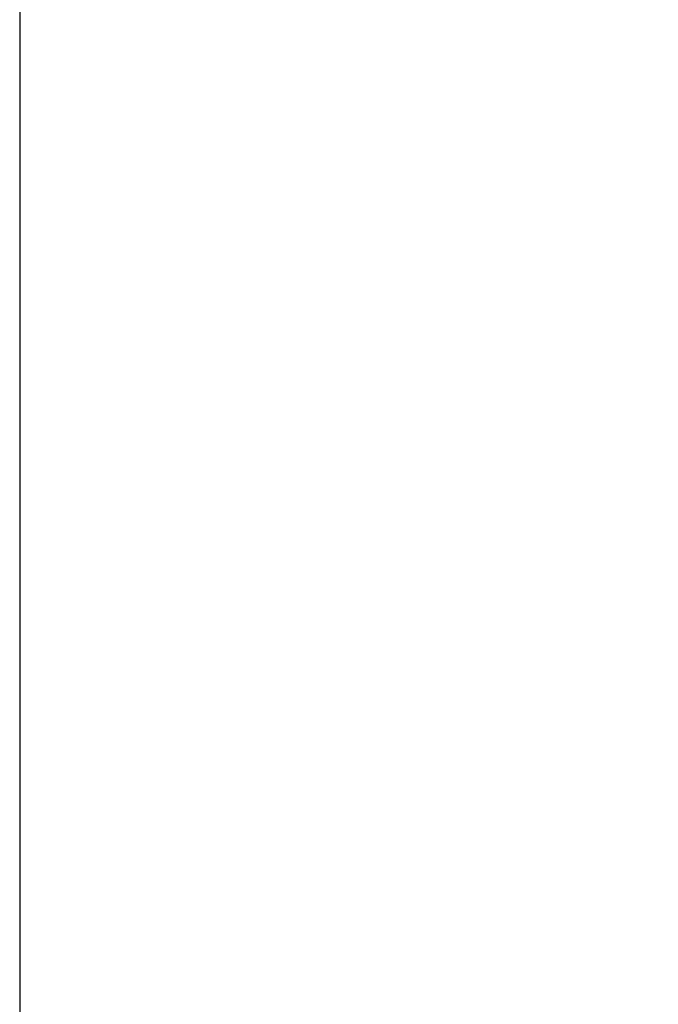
# Model space of a CAD drawing. Header units: millimetres. Extents: x 111285 to 237437, y -9513 to 52045.
# Tile 38 of 117: x 138065 to 138132, y 255 to 358. Entities that reach past the tile are written whole.
import ezdxf

# ---------------------------------------------------------------- set-up
doc = ezdxf.new("R2010")
doc.units = ezdxf.units.MM
doc.header["$LTSCALE"] = 100
doc.layers.get('0').update_dxf_attribs({"color": 252})

# ---------------------------------------------------------------- blocks, each defined once
blk = doc.blocks.new('SR8-hori')
blk.add_line((433, -5.1), (433, -1019.6))
blk.add_arc((433, -5.1), 1014.5, 270, 0.00217)
blk = doc.blocks.new('onderlegger beganegrond')
blk.add_blockref('SR8-hori', (11480, 405.1))

msp = doc.modelspace()

# ---------------------------------------------------------------- linework, layer by layer
msp.add_line((138065, 400), (138065, -614.5))
msp.add_line((138065, 400), (138065, -614.5))
msp.add_line((138065, 400), (138065, -614.5))

# ---------------------------------------------------------------- block references
msp.add_blockref('onderlegger beganegrond', (126152, 0))

doc.saveas('drawing.dxf')
